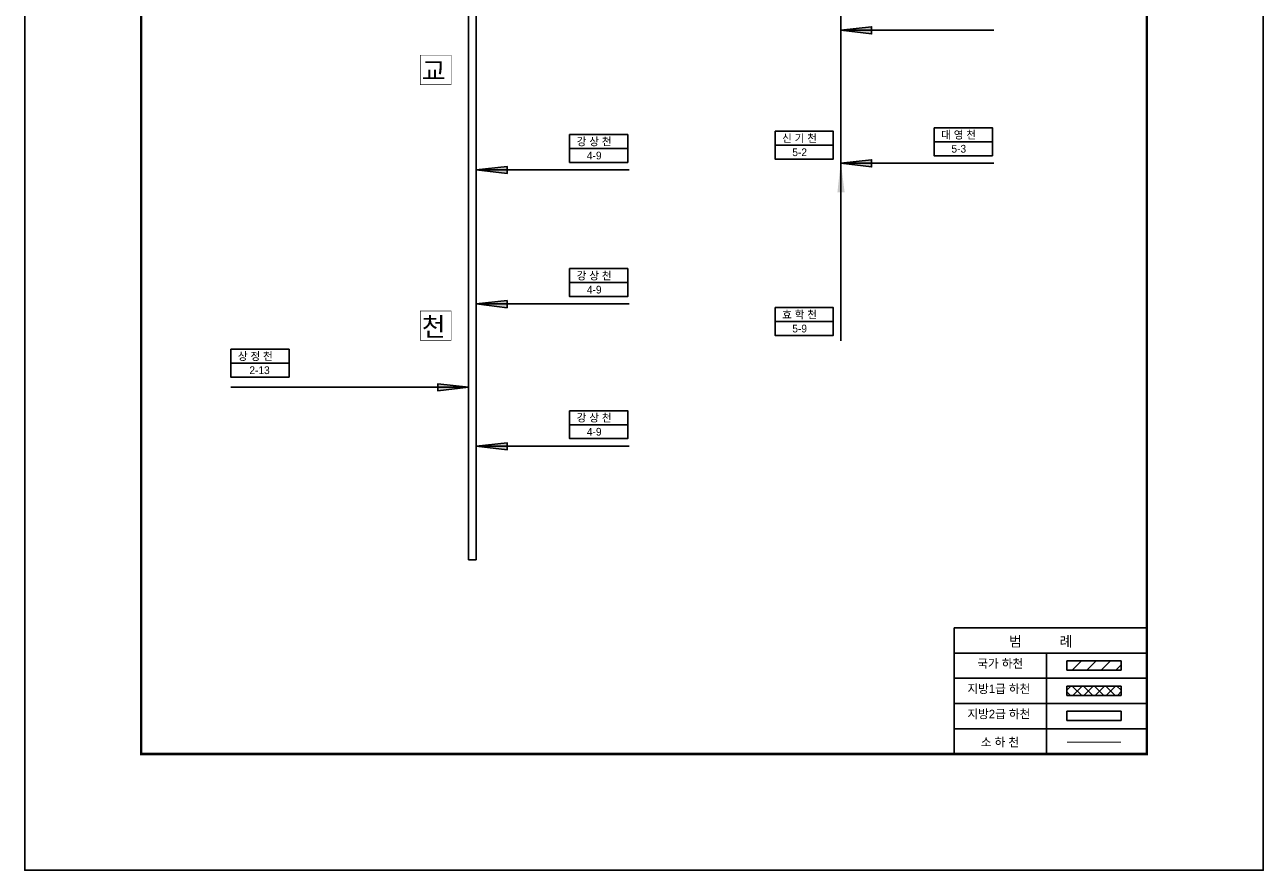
# Model space of a CAD drawing. Header units: millimetres. Extents: x 86260 to 374702, y -67927 to -24417.
# Tile 8 of 19: x 191935 to 216843, y -62317 to -45299. Entities that reach past the tile are written whole.
import ezdxf

# ---------------------------------------------------------------- set-up
doc = ezdxf.new("R2010")
doc.units = ezdxf.units.MM
doc.layers.get('DEFPOINTS').update_dxf_attribs({"color": 60})
for name, color, linetype in [('국가하천', 5, 'Continuous'), ('금회하천', 20, 'Continuous'), ('범례박스', 7, 'Continuous'), ('지방1급하천', 221, 'Continuous'), ('지방2급하천', 4, 'Continuous'), ('하천명', 7, 'Continuous'), ('행정구역명', 80, 'Continuous')]:
    doc.layers.add(name, color=color, linetype=linetype)
doc.styles.add('한글', font='Dotum.ttf')

msp = doc.modelspace()

# ---------------------------------------------------------------- hatches: boundary and pattern name
at = {"layer": '국가하천'}
h = msp.add_hatch(dxfattribs=at)
h.set_pattern_fill('ANSI31', color=256, scale=65, style=0)
h.set_pattern_definition([(45, (73027.16, -77435.22), (-145.92916, 145.92916), [])])
h.paths.add_polyline_path([(212896, -58102), (212896, -58291), (213986, -58291), (213986, -58102)])
at = {"layer": '금회하천'}
h = msp.add_hatch(color=256, dxfattribs=at)
h.paths.add_polyline_path([(208965, -45340), (208965, -45408), (208347, -45408)])
h.paths.add_polyline_path([(208347, -45408), (208965, -45408), (208965, -45484)])
h = msp.add_hatch(color=256, dxfattribs=at)
h.paths.add_polyline_path([(208279, -48672), (208347, -48672), (208347, -48053)])
h.paths.add_polyline_path([(208347, -48053), (208347, -48672), (208424, -48672)])
h = msp.add_hatch(color=256, dxfattribs=at)
h.paths.add_polyline_path([(208965, -48015), (208965, -48083), (208347, -48083)])
h.paths.add_polyline_path([(208347, -48083), (208965, -48083), (208965, -48160)])
h = msp.add_hatch(color=256, dxfattribs=at)
h.paths.add_polyline_path([(201635, -48151), (201635, -48219), (201016, -48219)])
h.paths.add_polyline_path([(201016, -48219), (201635, -48219), (201635, -48296)])
h = msp.add_hatch(color=256, dxfattribs=at)
h.paths.add_polyline_path([(201635, -50851), (201635, -50919), (201016, -50919)])
h.paths.add_polyline_path([(201016, -50919), (201635, -50919), (201635, -50995)])
h = msp.add_hatch(color=256, dxfattribs=at)
h.paths.add_polyline_path([(200243, -52525), (200243, -52593), (200861, -52593)])
h.paths.add_polyline_path([(200861, -52593), (200243, -52593), (200243, -52670)])
h = msp.add_hatch(color=256, dxfattribs=at)
h.paths.add_polyline_path([(201635, -53711), (201635, -53779), (201016, -53779)])
h.paths.add_polyline_path([(201016, -53779), (201635, -53779), (201635, -53856)])
at = {"layer": '지방1급하천'}
h = msp.add_hatch(dxfattribs=at)
h.set_pattern_fill('ANSI37', color=256, scale=50, style=0)
h.set_pattern_definition([(45, (105675.25, 0), (-112.2532, 112.2532), []), (135, (105675.25, 0), (-112.2532, -112.2532), [])])
h.paths.add_polyline_path([(212896, -58610), (212896, -58798), (213986, -58798), (213986, -58610)])

# ---------------------------------------------------------------- linework, layer by layer
for const_width in [50, 30]:
    msp.add_lwpolyline([(194276, -31333), (214502, -31333), (214502, -59976), (194276, -59976)], close=True, dxfattribs=dict(const_width=const_width))
for points in [[(202893, -47508), (204064, -47508), (204064, -47788), (202893, -47788)], [(207024, -47441), (208195, -47441), (208195, -47722), (207024, -47722)], [(210224, -47372), (211395, -47372), (211395, -47653), (210224, -47653)], [(202893, -47788), (204064, -47788), (204064, -48069), (202893, -48069)], [(207024, -47722), (208195, -47722), (208195, -48003), (207024, -48003)], [(210224, -47653), (211395, -47653), (211395, -47934), (210224, -47934)], [(202893, -50208), (204064, -50208), (204064, -50488), (202893, -50488)], [(202893, -50488), (204064, -50488), (204064, -50769), (202893, -50769)], [(207024, -50991), (208195, -50991), (208195, -51271), (207024, -51271)], [(207024, -51271), (208195, -51271), (208195, -51552), (207024, -51552)], [(196079, -51829), (197250, -51829), (197250, -52109), (196079, -52109)], [(196079, -52109), (197250, -52109), (197250, -52390), (196079, -52390)], [(202893, -53068), (204064, -53068), (204064, -53349), (202893, -53349)], [(202893, -53349), (204064, -53349), (204064, -53629), (202893, -53629)]]:
    msp.add_lwpolyline(points, close=True)
at = {"layer": 'DEFPOINTS', "color": 62}
msp.add_lwpolyline([(191935, -27781), (216843, -27781), (216843, -62317), (191935, -62317)], close=True, dxfattribs=at)
at = {"layer": '국가하천'}
for points in [[(212896, -58102), (213986, -58102)], [(212896, -58102), (212896, -58291)], [(213986, -58102), (213986, -58291)], [(212896, -58291), (213986, -58291)]]:
    msp.add_lwpolyline(points, dxfattribs=at)
at = {"layer": '금회하천'}
for points in [[(208347, -40238), (208347, -51660)], [(208347, -45408), (208965, -45340), (208965, -45484), (208347, -45408)], [(208347, -45408), (211424, -45408)], [(208347, -48083), (208965, -48015), (208965, -48160), (208347, -48083)], [(201016, -48219), (201635, -48151), (201635, -48296), (201016, -48219)], [(201016, -48219), (204093, -48219)], [(208347, -48083), (211424, -48083)], [(201016, -50919), (201635, -50851), (201635, -50995), (201016, -50919)], [(201016, -50919), (204093, -50919)], [(200861, -52593), (200243, -52525), (200243, -52670), (200861, -52593)], [(200861, -52593), (196079, -52593)], [(201016, -53779), (201635, -53711), (201635, -53856), (201016, -53779)], [(201016, -53779), (204093, -53779)]]:
    msp.add_lwpolyline(points, dxfattribs=at)
at = {"layer": '금회하천', "linetype": 'Continuous', "const_width": 20.8, "flags": 128}
msp.add_lwpolyline([(212898, -59736), (213983, -59736)], dxfattribs=at)
at = {"layer": '범례박스'}
for p, q in [((210628, -57439), (214502, -57439)), ((210628, -57439), (210628, -59976)), ((210628, -57947), (214502, -57947)), ((212485, -57947), (212485, -59976)), ((210628, -58454), (214502, -58454)), ((210628, -58961), (214502, -58961)), ((210628, -59469), (214502, -59469)), ((210628, -59976), (214502, -59976)), ((210628, -59976), (214502, -59976)), ((210628, -59976), (214502, -59976)), ((210628, -59976), (214502, -59976)), ((210628, -59976), (214502, -59976)), ((210628, -59976), (214502, -59976)), ((210628, -59976), (214502, -59976)), ((210628, -59976), (214502, -59976))]:
    msp.add_line(p, q, dxfattribs=at)
for points, const_width in [([(214502, -57244), (214502, -59976)], 16), ([(210628, -57439), (214502, -57439)], 20.8), ([(210628, -57439), (210628, -59976)], 20.8), ([(210628, -59976), (214502, -59976)], 20.8)]:
    msp.add_lwpolyline(points, dxfattribs=dict(at, const_width=const_width))
at = {"layer": '지방1급하천'}
for points in [[(212896, -58610), (213986, -58610)], [(212896, -58610), (212896, -58798)], [(213986, -58610), (213986, -58798)], [(212896, -58798), (213986, -58798)]]:
    msp.add_lwpolyline(points, dxfattribs=at)
at = {"layer": '지방2급하천'}
msp.add_line((200861, -56069), (201016, -56069), dxfattribs=at)
for points in [[(200861, -56069), (200861, -38445)], [(201016, -56069), (201016, -38445)], [(212896, -59117), (213986, -59117)], [(212896, -59117), (212896, -59306)], [(213986, -59117), (213986, -59306)], [(212896, -59306), (213986, -59306)]]:
    msp.add_lwpolyline(points, dxfattribs=at)
at = {"layer": '하천명', "const_width": 9.78}
for points in [[(199890, -45910), (200510, -45910), (200510, -46504), (199890, -46504)], [(199890, -51059), (200510, -51059), (200510, -51652), (199890, -51652)]]:
    msp.add_lwpolyline(points, close=True, dxfattribs=at)

# ---------------------------------------------------------------- texts
at = {"layer": '하천명', "style": '한글'}
for s, height, p in [('교', 380, (199921, -46418, 760)), ('강 상 천', 156, (203036, -47728, 312)), ('신 기 천', 156, (207167, -47662, 312)), ('대 영 천', 156, (210366, -47593, 312)), ('5-2', 156, (207372, -47943, 312)), ('5-3', 156, (210572, -47873, 312)), ('4-9', 156, (203241, -48009, 312)), ('강 상 천', 156, (203036, -50428, 312)), ('4-9', 156, (203241, -50709, 312)), ('효 학 천', 156, (207167, -51211, 312)), ('천', 380, (199921, -51566, 760)), ('5-9', 156, (207372, -51492, 312)), ('상 정 천', 156, (196222, -52049, 312)), ('2-13', 156, (196453, -52330, 312)), ('강 상 천', 156, (203036, -53288, 312)), ('4-9', 156, (203241, -53569, 312))]:
    msp.add_text(s, height=height, dxfattribs=at).set_placement(p)
at = {"layer": '행정구역명', "color": 0, "linetype": 'Continuous', "style": '한글'}
for s, height, p in [('범          례', 208, (211729, -57814)), ('국가 하천', 171.6, (211092, -58244)), ('지방1급 하천', 171.6, (210894, -58751)), ('지방2급 하천', 171.6, (210894, -59258)), ('소 하 천', 171.6, (211162, -59826))]:
    msp.add_text(s, height=height, dxfattribs=at).set_placement(p)

doc.saveas('drawing.dxf')
